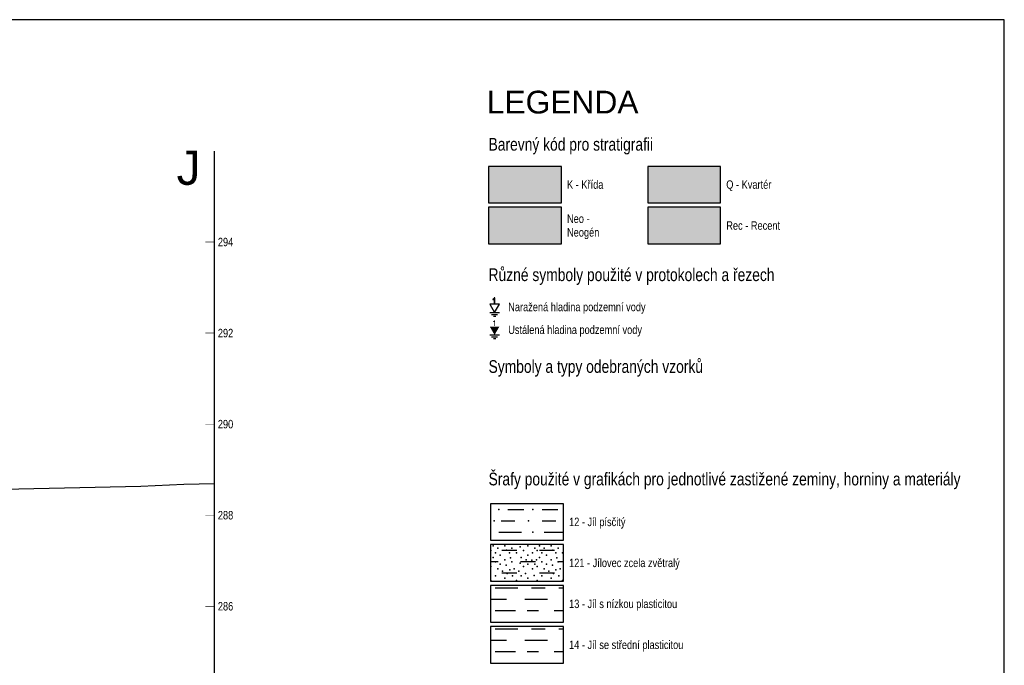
# Model space of a CAD drawing. Header units: metres. Extents: x -4.6 to 57.4, y 270.2 to 298.9.
# Tile 21 of 21: x 35.7 to 57.4, y 284.7 to 298.9. Entities that reach past the tile are written whole.
import ezdxf
from ezdxf.enums import TextEntityAlignment as Align

# ---------------------------------------------------------------- set-up
doc = ezdxf.new("R2010")
doc.units = ezdxf.units.M
doc.linetypes.add('SOLID', pattern=[0])
doc.layers.add('_GTC_pomoc_netisk', color=4, linetype='Continuous', plot=False)
doc.layers.add('_GTC_popis', color=7, linetype='Continuous')
doc.layers.add('PR-Teren', color=92, linetype='Continuous')
doc.styles.add('_GTC_popisy_Arial', font='arial.ttf')
doc.styles.add('ARIAL', font='arial.ttf', dxfattribs={"width": 0.9})

msp = doc.modelspace()

# ---------------------------------------------------------------- linework, layer by layer
at = {"color": 7, "linetype": 'SOLID'}
for points, const_width in [([(40, 272), (40, 296)], 0.03), ([(40, 294), (39.8, 294)], 0.012), ([(40, 292), (39.8, 292)], 0.012), ([(40, 290), (39.8, 290)], 0.012), ([(40, 288), (39.8, 288)], 0.012), ([(40, 286), (39.8, 286)], 0.012)]:
    msp.add_lwpolyline(points, dxfattribs=dict(at, const_width=const_width))
for points in [[(46.026, 294.862), (47.626, 294.862), (47.626, 295.662), (46.026, 295.662), (46.026, 294.862)], [(49.526, 294.862), (51.126, 294.862), (51.126, 295.662), (49.526, 295.662), (49.526, 294.862)], [(46.026, 293.962), (47.626, 293.962), (47.626, 294.762), (46.026, 294.762), (46.026, 293.962)], [(49.526, 293.962), (51.126, 293.962), (51.126, 294.762), (49.526, 294.762), (49.526, 293.962)], [(46.158, 292.45), (46.263, 292.632), (46.052, 292.632), (46.158, 292.45)], [(46.15, 292.646), (46.166, 292.646), (46.166, 292.771), (46.15, 292.771), (46.149, 292.765), (46.146, 292.759), (46.141, 292.755), (46.135, 292.751), (46.128, 292.748), (46.12, 292.748), (46.12, 292.736), (46.15, 292.736), (46.15, 292.646)], [(46.052, 292.45), (46.263, 292.45)], [(46.092, 292.411), (46.224, 292.411)], [(46.132, 292.371), (46.184, 292.371)], [(46.052, 291.959), (46.263, 291.959)], [(46.092, 291.92), (46.224, 291.92)], [(46.132, 291.881), (46.184, 291.881)], [(46.071, 287.453), (47.671, 287.453), (47.671, 288.253), (46.071, 288.253), (46.071, 287.453)], [(46.451, 288.128), (46.801, 288.128)], [(47.201, 288.128), (47.551, 288.128)], [(46.301, 287.878), (46.601, 287.878)], [(47.201, 287.878), (47.501, 287.878)], [(46.251, 287.628), (46.751, 287.628)], [(47.251, 287.628), (47.671, 287.628)], [(46.071, 286.553), (47.671, 286.553), (47.671, 287.353), (46.071, 287.353), (46.071, 286.553)], [(46.318, 287.229), (46.648, 287.229)], [(47.143, 287.229), (47.473, 287.229)], [(46.071, 286.982), (46.236, 286.982)], [(46.731, 286.982), (47.061, 286.982)], [(47.556, 286.982), (47.671, 286.982)], [(46.318, 286.734), (46.648, 286.734)], [(47.143, 286.734), (47.473, 286.734)], [(46.071, 285.653), (47.671, 285.653), (47.671, 286.453), (46.071, 286.453), (46.071, 285.653)], [(46.171, 286.403), (46.671, 286.403)], [(46.971, 286.403), (47.271, 286.403)], [(47.571, 286.403), (47.671, 286.403)], [(46.071, 286.153), (46.421, 286.153)], [(46.821, 286.153), (47.321, 286.153)], [(46.171, 285.903), (46.621, 285.903)], [(46.871, 285.903), (47.121, 285.903)], [(47.471, 285.903), (47.671, 285.903)], [(46.071, 284.753), (47.671, 284.753), (47.671, 285.553), (46.071, 285.553), (46.071, 284.753)], [(46.171, 285.503), (46.671, 285.503)], [(46.321, 285.653), (46.721, 285.653)], [(46.971, 285.503), (47.271, 285.503)], [(47.021, 285.653), (47.321, 285.653)], [(47.571, 285.503), (47.671, 285.503)], [(47.621, 285.653), (47.671, 285.653)], [(46.071, 285.253), (46.421, 285.253)], [(46.821, 285.253), (47.321, 285.253)], [(46.171, 285.003), (46.621, 285.003)], [(46.871, 285.003), (47.121, 285.003)], [(47.471, 285.003), (47.671, 285.003)], [(46.321, 284.753), (46.721, 284.753)], [(47.021, 284.753), (47.321, 284.753)], [(47.621, 284.753), (47.671, 284.753)]]:
    msp.add_lwpolyline(points, dxfattribs=at)
at = {"color": 7}
for p in [(46.249, 288.128), (47.001, 288.128), (46.149, 287.878), (46.901, 287.878), (47.001, 287.628), (46.079, 287.226), (46.13, 287.328), (46.232, 287.277), (46.384, 287.328), (46.419, 287.231), (46.537, 287.277), (46.719, 287.302), (46.791, 287.226), (46.892, 287.328), (47.045, 287.277), (47.095, 287.226), (47.146, 287.328), (47.248, 287.277), (47.4, 287.328), (47.435, 287.231), (47.553, 287.277), (46.13, 287.074), (46.181, 287.175), (46.283, 287.125), (46.384, 287.023), (46.486, 287.175), (46.511, 287.06), (46.638, 287.175), (46.74, 287.074), (46.855, 287.016), (46.892, 287.125), (46.977, 287.009), (46.994, 287.175), (47.078, 287.023), (47.146, 287.074), (47.197, 287.175), (47.299, 287.125), (47.4, 287.023), (47.502, 287.175), (47.527, 287.06), (47.654, 287.175), (46.079, 286.871), (46.181, 286.972), (46.232, 286.82), (46.283, 286.921), (46.412, 286.905), (46.491, 286.799), (46.537, 286.972), (46.587, 286.82), (46.717, 286.945), (46.791, 286.871), (46.892, 286.921), (46.994, 286.82), (47.045, 286.921), (47.095, 286.871), (47.197, 286.972), (47.248, 286.82), (47.299, 286.921), (47.428, 286.905), (47.507, 286.799), (47.553, 286.972), (47.603, 286.82), (46.079, 286.566), (46.181, 286.667), (46.333, 286.769), (46.384, 286.617), (46.435, 286.718), (46.555, 286.667), (46.638, 286.566), (46.689, 286.769), (46.74, 286.667), (46.841, 286.718), (46.892, 286.617), (47.031, 286.679), (47.095, 286.566), (47.197, 286.667), (47.349, 286.769), (47.4, 286.617), (47.451, 286.718), (47.571, 286.667), (47.654, 286.566)]:
    msp.add_point(p, dxfattribs=at)
at = {"color": 60}
msp.add_solid([(46.026, 294.862), (46.026, 295.662), (47.626, 294.862), (47.626, 295.662)], dxfattribs=at)
at = {"color": 51}
msp.add_solid([(49.526, 294.862), (49.526, 295.662), (51.126, 294.862), (51.126, 295.662)], dxfattribs=at)
at = {"color": 52}
msp.add_solid([(46.026, 293.962), (46.026, 294.762), (47.626, 293.962), (47.626, 294.762)], dxfattribs=at)
at = {"color": 1}
msp.add_solid([(49.526, 293.962), (49.526, 294.762), (51.126, 293.962), (51.126, 294.762)], dxfattribs=at)
at = {"color": 7}
for points in [[(46.135, 292.26), (46.128, 292.258), (46.135, 292.26), (46.12, 292.245)], [(46.135, 292.26), (46.12, 292.245), (46.135, 292.26), (46.15, 292.245)], [(46.128, 292.258), (46.12, 292.257), (46.128, 292.258), (46.12, 292.245)], [(46.141, 292.264), (46.135, 292.26), (46.141, 292.264), (46.15, 292.245)], [(46.146, 292.269), (46.141, 292.264), (46.146, 292.269), (46.15, 292.245)], [(46.166, 292.281), (46.149, 292.275), (46.166, 292.281), (46.146, 292.269)], [(46.166, 292.281), (46.146, 292.269), (46.166, 292.281), (46.15, 292.245)], [(46.166, 292.281), (46.15, 292.281), (46.166, 292.281), (46.149, 292.275)], [(46.15, 292.245), (46.166, 292.155), (46.15, 292.245), (46.166, 292.281)], [(46.15, 292.245), (46.15, 292.155), (46.15, 292.245), (46.166, 292.155)], [(46.158, 291.959), (46.263, 292.142), (46.158, 291.959), (46.052, 292.142)]]:
    msp.add_solid(points, dxfattribs=at)
at = {"layer": '_GTC_pomoc_netisk'}
msp.add_lwpolyline([(-4.637, 270.183), (57.363, 270.183), (57.363, 298.883), (-4.637, 298.883)], close=True, dxfattribs=at)
at = {"layer": 'PR-Teren', "color": 92, "linetype": 'Continuous', "lineweight": -3}
msp.add_lwpolyline([(33.338, 288.527), (38.379, 288.639), (39.325, 288.685), (40, 288.697)], dxfattribs=at)

# ---------------------------------------------------------------- texts
at = {"color": 7, "style": 'ARIAL', "width": 0.78}
for s, height, p in [('Barevný kód pro stratigrafii', 0.279, (46.026, 296.286)), ('Různé symboly použité v protokolech a řezech', 0.279, (46.026, 293.421)), ('Naražená hladina podzemní vody', 0.186, (46.458, 292.666)), ('Ustálená hladina podzemní vody', 0.186, (46.458, 292.166)), ('Symboly a typy odebraných vzorků', 0.279, (46.026, 291.405))]:
    msp.add_text(s, height=height, dxfattribs=at).set_placement(p, align=Align.TOP_LEFT)
for s, p in [('K - Křída', (47.751, 295.262)), ('Q - Kvartér', (51.251, 295.262)), ('Neo -', (47.751, 294.512)), ('Rec - Recent', (51.251, 294.362)), ('Neogén', (47.751, 294.212)), ('294', (40.075, 294)), ('292', (40.075, 292)), ('290', (40.075, 290)), ('288', (40.075, 288)), ('12 - Jíl písčitý', (47.796, 287.853)), ('121 - Jílovec zcela zvětralý', (47.796, 286.953)), ('13 - Jíl s nízkou plasticitou', (47.796, 286.053)), ('286', (40.075, 286)), ('14 - Jíl se střední plasticitou', (47.796, 285.153))]:
    msp.add_text(s, height=0.186, dxfattribs=at).set_placement(p, align=Align.MIDDLE_LEFT)
msp.add_text('Šrafy použité v grafikách pro jednotlivé zastižené zeminy, horniny a materiály', height=0.279, dxfattribs=at).set_placement((46.026, 288.655))
at = {"layer": '_GTC_popis', "ltscale": 5, "style": '_GTC_popisy_Arial'}
msp.add_text('LEGENDA', height=0.5, dxfattribs=at).set_placement((45.985, 296.673), align=Align.BOTTOM_LEFT)
msp.add_text('J', height=0.75, dxfattribs=at).set_placement((39.431, 295.031), align=Align.BOTTOM_CENTER)

doc.saveas('drawing.dxf')
